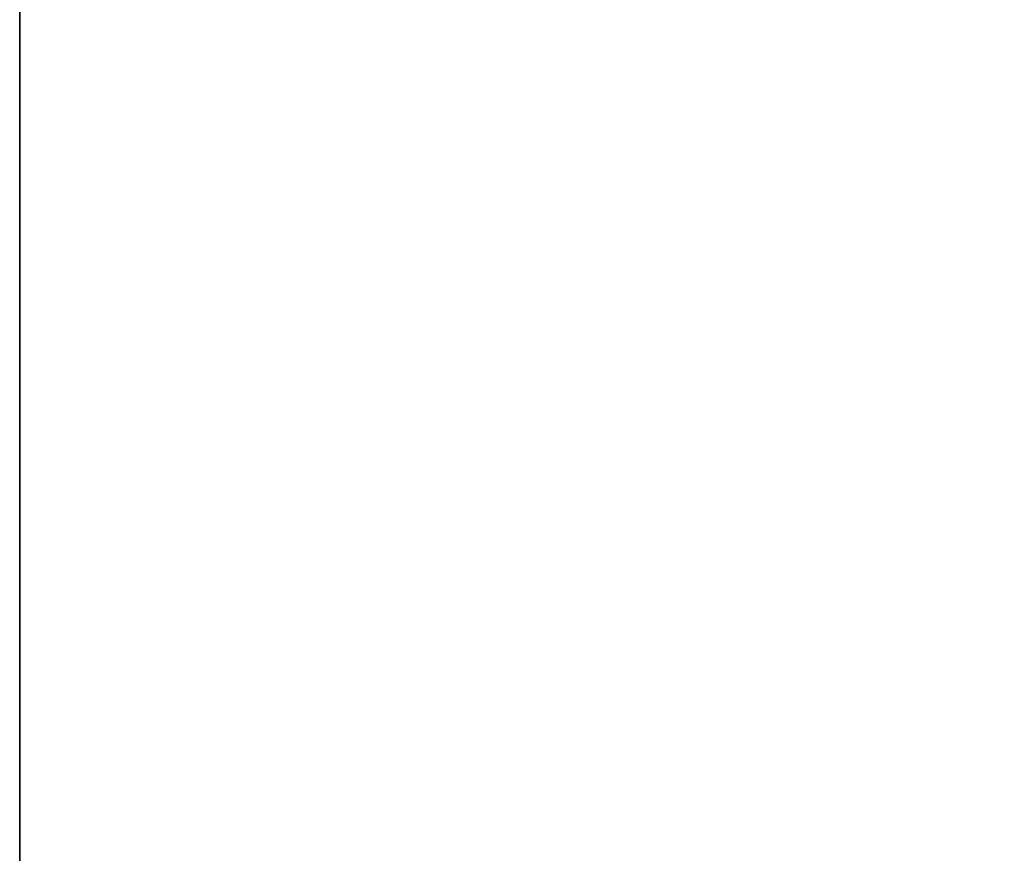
# Model space of a CAD drawing. Header units: millimetres. Extents: x -45.8 to 32.5, y -38.6 to 44.
# Tile 169 of 200: x -45.75 to -45.7147, y -28.6877 to -28.6577. Entities that reach past the tile are written whole.
import ezdxf

# ---------------------------------------------------------------- set-up
doc = ezdxf.new("R2010")
doc.units = ezdxf.units.MM
doc.header["$LTSCALE"] = 33.374815
for name, color, linetype in [('389', 7, 'CONTINUOUS'), ('414', 7, 'CONTINUOUS'), ('417', 7, 'CONTINUOUS'), ('433', 7, 'CONTINUOUS'), ('520', 7, 'CONTINUOUS'), ('545', 7, 'CONTINUOUS'), ('548', 7, 'CONTINUOUS'), ('564', 7, 'CONTINUOUS')]:
    doc.layers.add(name, color=color, linetype=linetype)

msp = doc.modelspace()

# ---------------------------------------------------------------- linework, layer by layer
at = {"layer": '389', "linetype": 'CONTINUOUS'}
for points in [[(12.144846, -28.671673, 126.5), (-45.75, -35.14, 126.5), (12.047697, -28.658207, 126.5), (12.144846, -28.671673, 126.5)], [(12.240952, -28.688837, 126.5), (-45.75, -35.14, 126.5), (12.144846, -28.671673, 126.5), (12.240952, -28.688837, 126.5)]]:
    msp.add_3dface(points, dxfattribs=at)
at = {"layer": '414', "linetype": 'CONTINUOUS'}
for points in [[(12.144846, -28.671673, 181.5), (-45.75, -35.14, 181.5), (12.047697, -28.658207, 181.5), (12.144846, -28.671673, 181.5)], [(12.240952, -28.688837, 181.5), (-45.75, -35.14, 181.5), (12.144846, -28.671673, 181.5), (12.240952, -28.688837, 181.5)]]:
    msp.add_3dface(points, dxfattribs=at)
at = {"layer": '417', "linetype": 'CONTINUOUS'}
for points in [[(-45.75, -28.64, 183.5), (-45.75, -28.64, 181.5), (-45.75, -35.14, 181.5), (-45.75, -28.64, 183.5)], [(-45.75, -35.14, 183.5), (-45.75, -28.64, 183.5), (-45.75, -35.14, 181.5), (-45.75, -35.14, 183.5)]]:
    msp.add_3dface(points, dxfattribs=at)
at = {"layer": '433', "linetype": 'CONTINUOUS'}
for points in [[(-45.75, -28.64, 126.5), (-45.75, -35.14, 126.5), (-45.75, -28.64, 128.5), (-45.75, -28.64, 126.5)], [(-45.75, -35.14, 126.5), (-45.75, -35.14, 128.5), (-45.75, -28.64, 128.5), (-45.75, -35.14, 126.5)]]:
    msp.add_3dface(points, dxfattribs=at)
at = {"layer": '520', "linetype": 'CONTINUOUS'}
for points in [[(12.144846, -28.671673, -173.5), (-45.75, -35.14, -173.5), (12.047697, -28.658207, -173.5), (12.144846, -28.671673, -173.5)], [(12.240952, -28.688837, -173.5), (-45.75, -35.14, -173.5), (12.144846, -28.671673, -173.5), (12.240952, -28.688837, -173.5)]]:
    msp.add_3dface(points, dxfattribs=at)
at = {"layer": '545', "linetype": 'CONTINUOUS'}
for points in [[(12.144846, -28.671673, -118.5), (-45.75, -35.14, -118.5), (12.047697, -28.658207, -118.5), (12.144846, -28.671673, -118.5)], [(12.240952, -28.688837, -118.5), (-45.75, -35.14, -118.5), (12.144846, -28.671673, -118.5), (12.240952, -28.688837, -118.5)]]:
    msp.add_3dface(points, dxfattribs=at)
at = {"layer": '548', "linetype": 'CONTINUOUS'}
for points in [[(-45.75, -35.14, -116.5), (-45.75, -28.64, -116.5), (-45.75, -35.14, -118.5), (-45.75, -35.14, -116.5)], [(-45.75, -28.64, -116.5), (-45.75, -28.64, -118.5), (-45.75, -35.14, -118.5), (-45.75, -28.64, -116.5)]]:
    msp.add_3dface(points, dxfattribs=at)
at = {"layer": '564', "linetype": 'CONTINUOUS'}
for points in [[(-45.75, -28.64, -173.5), (-45.75, -35.14, -173.5), (-45.75, -28.64, -171.5), (-45.75, -28.64, -173.5)], [(-45.75, -35.14, -173.5), (-45.75, -35.14, -171.5), (-45.75, -28.64, -171.5), (-45.75, -35.14, -173.5)]]:
    msp.add_3dface(points, dxfattribs=at)

doc.saveas('drawing.dxf')
